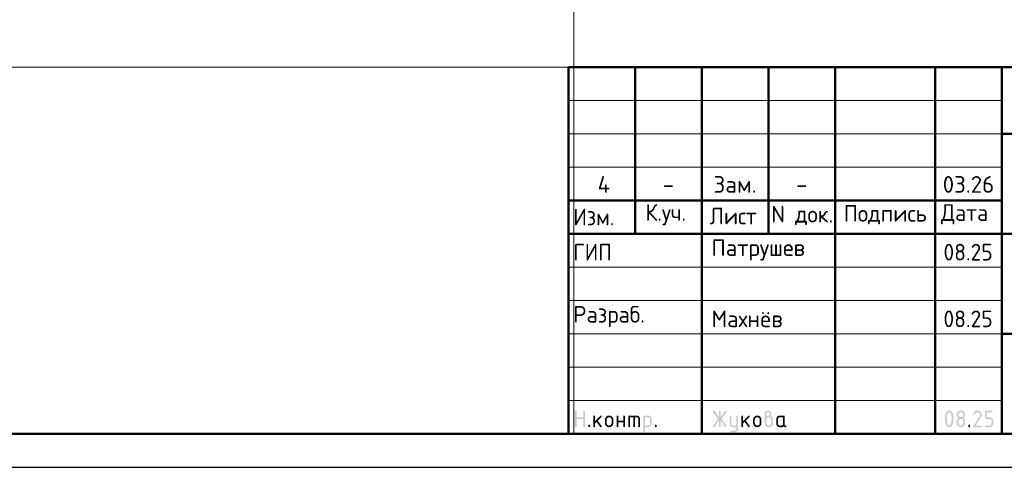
# Model space of a CAD drawing. Header units: millimetres. Extents: x 0 to 42000, y 0 to 29700.
# Tile 10 of 21: x 14771 to 29538, y 0 to 6712. Entities that reach past the tile are written whole.
import ezdxf

# ---------------------------------------------------------------- set-up
doc = ezdxf.new("R2010")
doc.units = ezdxf.units.MM
doc.layers.add('Standard', color=7, linetype='Continuous', lineweight=25)
doc.styles.add('ISOCPEUR', font='txt')

msp = doc.modelspace()

# ---------------------------------------------------------------- hatches: boundary and pattern name
at = {"layer": 'Standard', "linetype": 'Continuous', "lineweight": 25, "transparency": 33554687}
for points in [[(23099, 614), (23099, 839), (23099, 840), (23099, 842), (23099, 843), (23100, 844), (23100, 845), (23101, 846), (23101, 847), (23102, 848), (23103, 849), (23104, 850), (23105, 850), (23106, 851), (23107, 851), (23109, 851), (23110, 851), (23112, 851), (23113, 851), (23115, 851), (23116, 851), (23117, 851), (23118, 850), (23119, 850), (23120, 849), (23121, 848), (23122, 847), (23122, 846), (23123, 845), (23123, 844), (23124, 843), (23124, 842), (23124, 840), (23124, 839), (23124, 751), (23224, 751), (23224, 839), (23224, 840), (23224, 842), (23224, 843), (23225, 844), (23225, 845), (23226, 846), (23226, 847), (23227, 848), (23228, 849), (23229, 850), (23230, 850), (23231, 851), (23232, 851), (23233, 851), (23235, 851), (23236, 851), (23238, 851), (23239, 851), (23241, 851), (23242, 851), (23243, 850), (23244, 850), (23245, 849), (23246, 848), (23247, 847), (23247, 846), (23248, 845), (23248, 844), (23249, 843), (23249, 842), (23249, 840), (23249, 839), (23249, 614), (23249, 612), (23249, 611), (23249, 609), (23248, 608), (23248, 607), (23247, 606), (23247, 605), (23246, 604), (23245, 604), (23244, 603), (23243, 602), (23242, 602), (23241, 602), (23239, 601), (23238, 601), (23236, 601), (23235, 601), (23233, 601), (23232, 602), (23231, 602), (23230, 602), (23229, 603), (23228, 604), (23227, 604), (23226, 605), (23226, 606), (23225, 607), (23225, 608), (23224, 609), (23224, 611), (23224, 612), (23224, 614), (23224, 726), (23124, 726), (23124, 614), (23124, 612), (23124, 611), (23124, 609), (23123, 608), (23123, 607), (23122, 606), (23122, 605), (23121, 604), (23120, 604), (23119, 603), (23118, 602), (23117, 602), (23116, 602), (23115, 601), (23113, 601), (23112, 601), (23110, 601), (23109, 601), (23107, 602), (23106, 602), (23105, 602), (23104, 603), (23103, 604), (23102, 604), (23101, 605), (23101, 606), (23100, 607), (23100, 608), (23099, 609), (23099, 611), (23099, 612)], [(23399, 694), (23478, 773), (23478, 773), (23479, 774), (23480, 775), (23482, 775), (23483, 776), (23484, 776), (23485, 776), (23486, 776), (23488, 776), (23489, 776), (23491, 776), (23492, 775), (23493, 775), (23494, 774), (23495, 774), (23496, 773), (23497, 772), (23497, 771), (23498, 770), (23498, 769), (23499, 768), (23499, 767), (23499, 765), (23499, 764), (23499, 762), (23499, 761), (23498, 760), (23498, 759), (23497, 758), (23497, 757), (23496, 756), (23495, 755), (23440, 700), (23496, 621), (23498, 619), (23498, 617), (23499, 616), (23499, 614), (23499, 612), (23499, 611), (23499, 609), (23498, 608), (23498, 607), (23497, 606), (23497, 605), (23496, 604), (23495, 604), (23494, 603), (23493, 602), (23492, 602), (23491, 602), (23489, 601), (23488, 601), (23486, 601), (23485, 601), (23483, 602), (23482, 602), (23480, 603), (23479, 603), (23478, 604), (23477, 605), (23476, 607), (23422, 682), (23399, 659), (23399, 614), (23399, 612), (23399, 611), (23399, 609), (23398, 608), (23398, 607), (23397, 606), (23397, 605), (23396, 604), (23395, 604), (23394, 603), (23393, 602), (23392, 602), (23391, 602), (23389, 601), (23388, 601), (23386, 601), (23385, 601), (23383, 601), (23382, 602), (23381, 602), (23380, 602), (23379, 603), (23378, 604), (23377, 604), (23376, 605), (23376, 606), (23375, 607), (23375, 608), (23374, 609), (23374, 611), (23374, 612), (23374, 614), (23374, 764), (23374, 765), (23374, 767), (23374, 768), (23375, 769), (23375, 770), (23376, 771), (23376, 772), (23377, 773), (23378, 774), (23379, 774), (23380, 775), (23381, 775), (23382, 776), (23383, 776), (23385, 776), (23386, 776), (23388, 776), (23389, 776), (23391, 776), (23392, 775), (23393, 775), (23394, 774), (23395, 774), (23396, 773), (23397, 772), (23397, 771), (23398, 770), (23398, 769), (23399, 768), (23399, 767), (23399, 765), (23399, 764)], [(23749, 676), (23749, 614), (23749, 612), (23748, 611), (23748, 609), (23748, 608), (23747, 607), (23747, 606), (23746, 605), (23746, 604), (23745, 604), (23744, 603), (23743, 602), (23742, 602), (23740, 602), (23739, 601), (23738, 601), (23736, 601), (23735, 601), (23733, 601), (23732, 602), (23731, 602), (23729, 602), (23729, 603), (23728, 604), (23727, 604), (23726, 605), (23725, 606), (23725, 607), (23724, 608), (23724, 609), (23724, 611), (23724, 612), (23724, 614), (23724, 764), (23724, 765), (23724, 767), (23724, 768), (23724, 769), (23725, 770), (23725, 771), (23726, 772), (23727, 773), (23728, 774), (23729, 774), (23729, 775), (23731, 775), (23732, 776), (23733, 776), (23735, 776), (23736, 776), (23738, 776), (23739, 776), (23740, 776), (23742, 775), (23743, 775), (23744, 774), (23745, 774), (23746, 773), (23746, 772), (23747, 771), (23747, 770), (23748, 769), (23748, 768), (23748, 767), (23749, 765), (23749, 764), (23749, 701), (23823, 701), (23823, 764), (23823, 765), (23824, 767), (23824, 768), (23824, 769), (23825, 770), (23825, 771), (23826, 772), (23826, 773), (23827, 774), (23828, 774), (23829, 775), (23830, 775), (23832, 776), (23833, 776), (23834, 776), (23836, 776), (23837, 776), (23839, 776), (23840, 776), (23841, 775), (23843, 775), (23843, 774), (23844, 774), (23845, 773), (23846, 772), (23847, 771), (23847, 770), (23848, 769), (23848, 768), (23848, 767), (23848, 765), (23848, 764), (23848, 614), (23848, 612), (23848, 611), (23848, 609), (23848, 608), (23847, 607), (23847, 606), (23846, 605), (23845, 604), (23844, 604), (23843, 603), (23843, 602), (23841, 602), (23840, 602), (23839, 601), (23837, 601), (23836, 601), (23834, 601), (23833, 601), (23832, 602), (23830, 602), (23829, 602), (23828, 603), (23827, 604), (23826, 604), (23826, 605), (23825, 606), (23825, 607), (23824, 608), (23824, 609), (23824, 611), (23823, 612), (23823, 614), (23823, 676)], [(23911, 776), (24023, 776), (24026, 776), (24028, 776), (24031, 776), (24033, 775), (24036, 775), (24038, 774), (24040, 773), (24043, 773), (24045, 772), (24047, 770), (24049, 769), (24051, 768), (24053, 767), (24055, 765), (24057, 763), (24059, 762), (24061, 760), (24062, 758), (24064, 756), (24065, 754), (24067, 752), (24068, 750), (24069, 748), (24070, 745), (24071, 743), (24071, 741), (24072, 739), (24072, 736), (24073, 734), (24073, 731), (24073, 729), (24073, 726), (24073, 614), (24073, 612), (24073, 611), (24073, 609), (24073, 608), (24072, 607), (24072, 606), (24071, 605), (24070, 604), (24069, 604), (24068, 603), (24067, 602), (24066, 602), (24065, 602), (24064, 601), (24062, 601), (24061, 601), (24059, 601), (24058, 601), (24057, 602), (24055, 602), (24054, 602), (24053, 603), (24052, 604), (24051, 604), (24051, 605), (24050, 606), (24049, 607), (24049, 608), (24049, 609), (24048, 611), (24048, 612), (24048, 614), (24048, 726), (24048, 729), (24048, 731), (24047, 734), (24046, 736), (24046, 738), (24044, 740), (24043, 742), (24041, 744), (24039, 746), (24037, 747), (24035, 748), (24033, 749), (24031, 750), (24028, 751), (24026, 751), (24023, 751), (23998, 751), (23998, 614), (23998, 612), (23998, 611), (23998, 609), (23998, 608), (23997, 607), (23997, 606), (23996, 605), (23995, 604), (23995, 604), (23994, 603), (23993, 602), (23991, 602), (23990, 602), (23989, 601), (23987, 601), (23986, 601), (23984, 601), (23983, 601), (23982, 602), (23980, 602), (23979, 602), (23978, 603), (23977, 604), (23977, 604), (23976, 605), (23975, 606), (23975, 607), (23974, 608), (23974, 609), (23974, 611), (23973, 612), (23973, 614), (23973, 751), (23924, 751), (23924, 614), (23924, 612), (23923, 611), (23923, 609), (23923, 608), (23922, 607), (23922, 606), (23921, 605), (23920, 604), (23920, 604), (23919, 603), (23918, 602), (23916, 602), (23915, 602), (23914, 601), (23913, 601), (23911, 601), (23909, 601), (23908, 601), (23907, 602), (23906, 602), (23904, 602), (23903, 603), (23902, 604), (23902, 604), (23901, 605), (23900, 606), (23900, 607), (23899, 608), (23899, 609), (23899, 611), (23898, 612), (23898, 614), (23898, 764), (23898, 765), (23899, 767), (23899, 768), (23899, 769), (23900, 770), (23900, 771), (23901, 772), (23902, 773), (23902, 774), (23903, 774), (23904, 775), (23906, 775), (23907, 776), (23908, 776), (23909, 776)], [(25259, 704), (25194, 607), (25193, 605), (25192, 604), (25191, 603), (25190, 603), (25188, 602), (25187, 602), (25185, 601), (25183, 601), (25182, 601), (25180, 601), (25179, 602), (25178, 602), (25177, 603), (25176, 603), (25175, 604), (25174, 605), (25173, 605), (25173, 606), (25172, 607), (25172, 609), (25171, 610), (25171, 611), (25171, 613), (25171, 614), (25171, 616), (25172, 618), (25172, 619), (25173, 621), (25243, 726), (25173, 832), (25172, 833), (25172, 835), (25171, 837), (25171, 838), (25171, 840), (25171, 841), (25171, 843), (25172, 844), (25172, 845), (25173, 846), (25173, 847), (25174, 848), (25175, 849), (25176, 849), (25177, 850), (25178, 850), (25179, 851), (25181, 851), (25182, 851), (25184, 851), (25185, 851), (25187, 851), (25188, 851), (25189, 850), (25191, 849), (25192, 848), (25193, 847), (25194, 846), (25259, 749), (25259, 839), (25259, 840), (25259, 842), (25259, 843), (25259, 844), (25260, 845), (25260, 846), (25261, 847), (25262, 848), (25262, 849), (25263, 850), (25264, 850), (25266, 851), (25267, 851), (25268, 851), (25269, 851), (25271, 851), (25273, 851), (25274, 851), (25275, 851), (25277, 851), (25278, 850), (25279, 850), (25280, 849), (25280, 848), (25281, 847), (25282, 846), (25282, 845), (25283, 844), (25283, 843), (25283, 842), (25284, 840), (25284, 839), (25284, 749), (25348, 846), (25349, 847), (25350, 848), (25351, 849), (25353, 850), (25354, 851), (25356, 851), (25357, 851), (25359, 851), (25360, 851), (25361, 851), (25362, 851), (25363, 850), (25365, 850), (25366, 849), (25367, 848), (25367, 847), (25368, 847), (25369, 846), (25370, 845), (25370, 843), (25371, 842), (25371, 841), (25371, 840), (25371, 839), (25371, 837), (25371, 835), (25370, 833), (25369, 832), (25299, 726), (25369, 621), (25370, 619), (25371, 617), (25371, 616), (25371, 614), (25371, 613), (25371, 611), (25371, 610), (25370, 609), (25370, 608), (25369, 607), (25368, 606), (25368, 605), (25367, 604), (25366, 603), (25365, 603), (25364, 602), (25363, 602), (25361, 602), (25360, 601), (25359, 601), (25357, 601), (25356, 602), (25354, 602), (25353, 603), (25351, 603), (25350, 604), (25349, 605), (25348, 607), (25284, 704), (25284, 614), (25284, 612), (25283, 611), (25283, 609), (25283, 608), (25282, 607), (25282, 606), (25281, 605), (25280, 604), (25280, 604), (25279, 603), (25278, 602), (25277, 602), (25275, 602), (25274, 601), (25273, 601), (25271, 601), (25269, 601), (25268, 601), (25267, 602), (25266, 602), (25264, 602), (25263, 603), (25262, 604), (25262, 604), (25261, 605), (25260, 606), (25260, 607), (25259, 608), (25259, 609), (25259, 611), (25259, 612), (25259, 614)], [(25521, 576), (25521, 601), (25471, 601), (25468, 601), (25466, 602), (25463, 602), (25461, 602), (25458, 603), (25456, 603), (25454, 604), (25452, 605), (25449, 606), (25447, 607), (25445, 608), (25443, 609), (25441, 611), (25439, 612), (25437, 614), (25436, 616), (25434, 618), (25432, 620), (25431, 622), (25429, 624), (25428, 626), (25427, 628), (25426, 630), (25425, 632), (25424, 634), (25423, 637), (25422, 639), (25422, 641), (25422, 644), (25421, 646), (25421, 649), (25421, 651), (25421, 764), (25421, 765), (25421, 767), (25421, 768), (25422, 769), (25422, 770), (25423, 771), (25423, 772), (25424, 773), (25425, 774), (25426, 774), (25427, 775), (25428, 775), (25429, 776), (25431, 776), (25432, 776), (25434, 776), (25435, 776), (25437, 776), (25438, 776), (25439, 775), (25440, 775), (25441, 774), (25442, 774), (25443, 773), (25444, 772), (25444, 771), (25445, 770), (25445, 769), (25446, 768), (25446, 767), (25446, 765), (25446, 764), (25446, 651), (25446, 649), (25447, 646), (25447, 644), (25448, 642), (25449, 640), (25450, 638), (25452, 636), (25454, 634), (25455, 632), (25457, 630), (25459, 629), (25462, 628), (25464, 627), (25466, 627), (25468, 626), (25471, 626), (25521, 626), (25521, 764), (25521, 765), (25521, 767), (25521, 768), (25522, 769), (25522, 770), (25523, 771), (25523, 772), (25524, 773), (25525, 774), (25526, 774), (25527, 775), (25528, 775), (25529, 776), (25530, 776), (25532, 776), (25533, 776), (25535, 776), (25536, 776), (25538, 776), (25539, 775), (25540, 775), (25541, 774), (25542, 774), (25543, 773), (25544, 772), (25544, 771), (25545, 770), (25545, 769), (25545, 768), (25546, 767), (25546, 765), (25546, 764), (25546, 576), (25546, 574), (25546, 571), (25545, 569), (25545, 566), (25545, 564), (25544, 562), (25543, 559), (25542, 557), (25541, 555), (25540, 553), (25539, 551), (25538, 549), (25537, 547), (25535, 545), (25533, 543), (25532, 541), (25530, 539), (25528, 538), (25526, 536), (25524, 535), (25522, 533), (25520, 532), (25518, 531), (25516, 530), (25514, 529), (25511, 528), (25509, 528), (25507, 527), (25504, 527), (25502, 527), (25499, 526), (25497, 526), (25446, 526), (25445, 526), (25443, 527), (25442, 527), (25441, 527), (25440, 528), (25439, 528), (25438, 529), (25437, 529), (25436, 530), (25435, 531), (25435, 532), (25434, 533), (25434, 535), (25434, 536), (25434, 537), (25434, 539), (25434, 540), (25434, 541), (25434, 542), (25435, 544), (25435, 545), (25436, 546), (25436, 547), (25437, 548), (25438, 549), (25439, 549), (25440, 550), (25442, 550), (25443, 551), (25444, 551), (25445, 551), (25446, 551), (25496, 551), (25499, 551), (25501, 552), (25503, 552), (25506, 553), (25508, 554), (25510, 555), (25512, 557), (25514, 558), (25515, 560), (25517, 562), (25518, 564), (25519, 566), (25520, 568), (25520, 571), (25521, 573)], [(25621, 694), (25700, 773), (25700, 773), (25701, 774), (25702, 775), (25704, 775), (25705, 776), (25706, 776), (25707, 776), (25708, 776), (25710, 776), (25711, 776), (25713, 776), (25714, 775), (25715, 775), (25716, 774), (25717, 774), (25718, 773), (25719, 772), (25719, 771), (25720, 770), (25720, 769), (25721, 768), (25721, 767), (25721, 765), (25721, 764), (25721, 762), (25721, 761), (25721, 760), (25720, 759), (25720, 758), (25719, 757), (25718, 756), (25717, 755), (25662, 700), (25719, 621), (25720, 619), (25720, 617), (25721, 616), (25721, 614), (25721, 612), (25721, 611), (25721, 609), (25720, 608), (25720, 607), (25719, 606), (25719, 605), (25718, 604), (25717, 604), (25716, 603), (25715, 602), (25714, 602), (25713, 602), (25711, 601), (25710, 601), (25708, 601), (25707, 601), (25705, 602), (25704, 602), (25703, 603), (25701, 603), (25700, 604), (25699, 605), (25698, 607), (25644, 682), (25621, 659), (25621, 614), (25621, 612), (25621, 611), (25621, 609), (25620, 608), (25620, 607), (25619, 606), (25619, 605), (25618, 604), (25617, 604), (25616, 603), (25615, 602), (25614, 602), (25613, 602), (25611, 601), (25610, 601), (25608, 601), (25607, 601), (25606, 601), (25604, 602), (25603, 602), (25602, 602), (25601, 603), (25600, 604), (25599, 604), (25598, 605), (25598, 606), (25597, 607), (25597, 608), (25596, 609), (25596, 611), (25596, 612), (25596, 614), (25596, 764), (25596, 765), (25596, 767), (25596, 768), (25597, 769), (25597, 770), (25598, 771), (25598, 772), (25599, 773), (25600, 774), (25601, 774), (25602, 775), (25603, 775), (25604, 776), (25606, 776), (25607, 776), (25608, 776), (25610, 776), (25611, 776), (25613, 776), (25614, 775), (25615, 775), (25616, 774), (25617, 774), (25618, 773), (25619, 772), (25619, 771), (25620, 770), (25620, 769), (25621, 768), (25621, 767), (25621, 765), (25621, 764)], [(29137, 851), (29140, 851), (29144, 851), (29147, 851), (29150, 850), (29153, 850), (29156, 849), (29158, 848), (29161, 847), (29164, 846), (29167, 844), (29169, 843), (29172, 841), (29174, 839), (29177, 837), (29179, 835), (29181, 833), (29184, 831), (29186, 828), (29188, 826), (29189, 823), (29191, 821), (29193, 818), (29194, 816), (29195, 813), (29196, 810), (29197, 807), (29198, 804), (29198, 801), (29199, 798), (29199, 795), (29200, 792), (29200, 789), (29200, 784), (29199, 780), (29198, 775), (29197, 771), (29195, 766), (29193, 762), (29191, 757), (29188, 753), (29110, 626), (29187, 626), (29189, 626), (29190, 626), (29191, 626), (29193, 626), (29194, 625), (29195, 625), (29196, 624), (29197, 623), (29197, 622), (29198, 621), (29198, 620), (29199, 619), (29199, 618), (29199, 617), (29200, 615), (29200, 614), (29200, 612), (29199, 611), (29199, 610), (29199, 608), (29198, 607), (29198, 606), (29197, 605), (29197, 604), (29196, 604), (29195, 603), (29194, 602), (29193, 602), (29191, 602), (29190, 601), (29189, 601), (29187, 601), (29087, 601), (29086, 601), (29084, 601), (29083, 602), (29082, 602), (29081, 602), (29080, 603), (29079, 604), (29078, 604), (29077, 605), (29076, 606), (29076, 607), (29075, 608), (29075, 609), (29075, 611), (29075, 612), (29075, 614), (29075, 616), (29075, 617), (29076, 619), (29077, 621), (29168, 768), (29170, 771), (29171, 773), (29172, 776), (29173, 778), (29174, 781), (29174, 783), (29175, 786), (29175, 789), (29175, 793), (29174, 796), (29173, 800), (29172, 803), (29171, 806), (29168, 809), (29166, 813), (29164, 815), (29161, 818), (29158, 820), (29155, 822), (29152, 823), (29148, 825), (29145, 826), (29141, 826), (29137, 826), (29135, 826), (29132, 826), (29129, 825), (29127, 824), (29124, 823), (29122, 822), (29119, 820), (29117, 818), (29114, 816), (29112, 814), (29110, 812), (29107, 809), (29105, 806), (29103, 802), (29100, 799), (29098, 795), (29097, 793), (29096, 792), (29095, 791), (29094, 790), (29092, 790), (29091, 789), (29089, 789), (29087, 789), (29086, 789), (29084, 789), (29083, 789), (29082, 790), (29081, 790), (29080, 791), (29079, 791), (29078, 792), (29077, 793), (29076, 794), (29076, 795), (29075, 796), (29075, 797), (29075, 798), (29075, 800), (29075, 801), (29075, 803), (29075, 804), (29075, 805), (29076, 806), (29079, 812), (29082, 817), (29085, 822), (29088, 826), (29092, 830), (29095, 834), (29099, 837), (29103, 840), (29107, 843), (29111, 845), (29115, 847), (29119, 848), (29123, 850), (29128, 851), (29132, 851)], [(29250, 739), (29250, 839), (29250, 840), (29250, 842), (29250, 843), (29250, 844), (29251, 845), (29251, 846), (29252, 847), (29253, 848), (29253, 849), (29254, 850), (29255, 850), (29257, 851), (29258, 851), (29259, 851), (29261, 851), (29262, 851), (29349, 851), (29351, 851), (29352, 851), (29354, 851), (29355, 851), (29356, 850), (29357, 850), (29358, 849), (29359, 848), (29359, 847), (29360, 846), (29361, 845), (29361, 844), (29361, 843), (29362, 842), (29362, 840), (29362, 839), (29362, 837), (29362, 836), (29361, 834), (29361, 833), (29361, 832), (29360, 831), (29359, 830), (29359, 829), (29358, 829), (29357, 828), (29356, 827), (29355, 827), (29354, 827), (29352, 826), (29351, 826), (29349, 826), (29275, 826), (29275, 751), (29312, 751), (29315, 751), (29318, 751), (29322, 751), (29324, 750), (29327, 750), (29330, 749), (29333, 748), (29336, 747), (29339, 746), (29341, 744), (29344, 743), (29347, 741), (29349, 739), (29351, 737), (29354, 735), (29356, 733), (29358, 731), (29360, 728), (29362, 726), (29364, 723), (29366, 721), (29367, 718), (29369, 715), (29370, 713), (29371, 710), (29372, 707), (29373, 704), (29373, 701), (29374, 698), (29374, 695), (29374, 692), (29374, 689), (29374, 664), (29374, 661), (29374, 657), (29374, 654), (29373, 651), (29373, 648), (29372, 645), (29371, 643), (29370, 640), (29369, 637), (29367, 634), (29366, 632), (29364, 629), (29362, 627), (29360, 624), (29358, 622), (29356, 620), (29354, 617), (29351, 615), (29349, 613), (29346, 612), (29344, 610), (29341, 608), (29339, 607), (29336, 606), (29333, 605), (29330, 604), (29327, 603), (29324, 602), (29321, 602), (29318, 602), (29315, 601), (29312, 601), (29262, 601), (29261, 601), (29259, 601), (29258, 602), (29257, 602), (29255, 602), (29254, 603), (29253, 604), (29253, 604), (29252, 605), (29251, 606), (29251, 607), (29250, 608), (29250, 610), (29250, 611), (29250, 612), (29250, 614), (29250, 615), (29250, 617), (29250, 618), (29250, 619), (29251, 620), (29251, 621), (29252, 622), (29253, 623), (29253, 624), (29254, 625), (29255, 625), (29257, 626), (29258, 626), (29259, 626), (29261, 626), (29262, 626), (29312, 626), (29316, 626), (29319, 627), (29323, 628), (29326, 629), (29330, 630), (29333, 632), (29336, 634), (29338, 637), (29341, 640), (29343, 643), (29345, 646), (29347, 649), (29348, 653), (29349, 656), (29349, 660), (29349, 664), (29349, 689), (29349, 693), (29349, 696), (29348, 700), (29347, 703), (29345, 707), (29343, 710), (29341, 713), (29338, 715), (29336, 718), (29333, 720), (29330, 722), (29326, 724), (29323, 725), (29319, 726), (29316, 726), (29312, 726), (29262, 726), (29261, 726), (29259, 726), (29258, 727), (29257, 727), (29255, 727), (29254, 728), (29253, 729), (29253, 729), (29252, 730), (29251, 731), (29251, 732), (29250, 733), (29250, 734), (29250, 736), (29250, 737)], [(23299, 626), (23299, 628), (23299, 629), (23299, 631), (23300, 632), (23300, 633), (23301, 634), (23301, 635), (23302, 636), (23303, 637), (23304, 637), (23305, 638), (23306, 638), (23307, 638), (23309, 639), (23310, 639), (23312, 639), (23313, 639), (23314, 639), (23316, 638), (23317, 638), (23318, 638), (23319, 637), (23320, 637), (23321, 636), (23322, 635), (23322, 634), (23323, 633), (23323, 632), (23324, 631), (23324, 629), (23324, 628), (23324, 626), (23324, 614), (23324, 612), (23324, 611), (23324, 610), (23323, 608), (23323, 607), (23322, 606), (23322, 605), (23321, 604), (23320, 604), (23319, 603), (23318, 602), (23317, 602), (23316, 602), (23314, 601), (23313, 601), (23312, 601), (23310, 601), (23309, 601), (23307, 602), (23306, 602), (23305, 602), (23304, 603), (23303, 604), (23302, 604), (23301, 605), (23301, 606), (23300, 607), (23300, 608), (23299, 610), (23299, 611), (23299, 612), (23299, 614)], [(24298, 626), (24298, 628), (24298, 629), (24299, 631), (24299, 632), (24299, 633), (24300, 634), (24301, 635), (24301, 636), (24302, 637), (24303, 637), (24304, 638), (24305, 638), (24307, 638), (24308, 639), (24309, 639), (24311, 639), (24312, 639), (24314, 639), (24315, 638), (24316, 638), (24317, 638), (24318, 637), (24319, 637), (24320, 636), (24321, 635), (24322, 634), (24322, 633), (24323, 632), (24323, 631), (24323, 629), (24323, 628), (24323, 626), (24323, 614), (24323, 612), (24323, 611), (24323, 610), (24323, 608), (24322, 607), (24322, 606), (24321, 605), (24320, 604), (24319, 604), (24318, 603), (24317, 602), (24316, 602), (24315, 602), (24314, 601), (24312, 601), (24311, 601), (24309, 601), (24308, 601), (24307, 602), (24305, 602), (24304, 602), (24303, 603), (24302, 604), (24301, 604), (24301, 605), (24300, 606), (24299, 607), (24299, 608), (24299, 610), (24298, 611), (24298, 612), (24298, 614)], [(29000, 626), (29000, 628), (29000, 629), (29000, 631), (29001, 632), (29001, 633), (29002, 634), (29002, 635), (29003, 636), (29004, 637), (29005, 637), (29006, 638), (29007, 638), (29008, 638), (29009, 639), (29011, 639), (29012, 639), (29014, 639), (29015, 639), (29017, 638), (29018, 638), (29019, 638), (29020, 637), (29021, 637), (29022, 636), (29023, 635), (29023, 634), (29024, 633), (29024, 632), (29024, 631), (29025, 629), (29025, 628), (29025, 626), (29025, 614), (29025, 612), (29025, 611), (29024, 610), (29024, 608), (29024, 607), (29023, 606), (29023, 605), (29022, 604), (29021, 604), (29020, 603), (29019, 602), (29018, 602), (29017, 602), (29015, 601), (29014, 601), (29012, 601), (29011, 601), (29009, 601), (29008, 602), (29007, 602), (29006, 602), (29005, 603), (29004, 604), (29003, 604), (29002, 605), (29002, 606), (29001, 607), (29001, 608), (29000, 610), (29000, 611), (29000, 612), (29000, 614)]]:
    msp.add_hatch(color=7, dxfattribs=at).paths.add_polyline_path(points, flags=16)
h = msp.add_hatch(color=7, dxfattribs=at)
h.paths.add_polyline_path([(23549, 664), (23549, 714), (23549, 717), (23549, 720), (23549, 723), (23550, 726), (23550, 729), (23551, 732), (23552, 735), (23553, 738), (23554, 740), (23556, 743), (23557, 746), (23559, 748), (23561, 751), (23563, 753), (23565, 756), (23567, 758), (23569, 760), (23572, 762), (23574, 764), (23577, 766), (23579, 768), (23582, 769), (23584, 770), (23587, 772), (23590, 773), (23593, 774), (23596, 774), (23599, 775), (23602, 776), (23605, 776), (23608, 776), (23611, 776), (23614, 776), (23618, 776), (23621, 776), (23624, 775), (23627, 774), (23630, 774), (23633, 773), (23635, 772), (23638, 770), (23641, 769), (23643, 768), (23646, 766), (23648, 764), (23651, 762), (23653, 760), (23655, 758), (23658, 756), (23660, 753), (23662, 751), (23663, 749), (23665, 746), (23666, 743), (23668, 741), (23669, 738), (23670, 735), (23671, 732), (23672, 729), (23672, 726), (23673, 723), (23673, 720), (23674, 717), (23674, 714), (23674, 664), (23674, 660), (23673, 657), (23673, 654), (23672, 651), (23672, 648), (23671, 645), (23670, 642), (23669, 640), (23668, 637), (23666, 634), (23665, 632), (23663, 629), (23662, 627), (23660, 624), (23658, 622), (23655, 620), (23653, 617), (23651, 615), (23648, 613), (23646, 612), (23643, 610), (23641, 608), (23638, 607), (23635, 606), (23632, 605), (23629, 604), (23627, 603), (23624, 602), (23621, 602), (23617, 602), (23614, 601), (23611, 601), (23608, 601), (23605, 602), (23602, 602), (23599, 602), (23596, 603), (23593, 604), (23590, 605), (23587, 606), (23584, 607), (23582, 608), (23579, 610), (23577, 612), (23574, 613), (23572, 615), (23569, 617), (23567, 620), (23565, 622), (23563, 624), (23561, 627), (23559, 629), (23557, 632), (23556, 634), (23554, 637), (23553, 640), (23552, 642), (23551, 645), (23550, 648), (23550, 651), (23549, 654), (23549, 657), (23549, 660)], flags=16)
h.paths.add_polyline_path([(23648, 664), (23648, 714), (23648, 718), (23648, 721), (23647, 725), (23646, 728), (23644, 732), (23642, 735), (23640, 738), (23638, 740), (23635, 743), (23632, 745), (23629, 747), (23625, 749), (23622, 750), (23619, 751), (23615, 751), (23611, 751), (23607, 751), (23604, 751), (23600, 750), (23597, 749), (23594, 747), (23590, 745), (23587, 743), (23585, 740), (23582, 738), (23580, 735), (23578, 732), (23577, 728), (23575, 725), (23574, 721), (23574, 718), (23574, 714), (23574, 664), (23574, 660), (23574, 656), (23575, 653), (23577, 649), (23578, 646), (23580, 643), (23582, 640), (23585, 637), (23587, 634), (23590, 632), (23593, 630), (23597, 629), (23600, 628), (23604, 627), (23607, 626), (23611, 626), (23615, 626), (23619, 627), (23622, 628), (23625, 629), (23629, 630), (23632, 633), (23635, 635), (23638, 637), (23640, 640), (23642, 643), (23644, 646), (23646, 649), (23647, 653), (23648, 656), (23648, 660)])
h = msp.add_hatch(color=7, dxfattribs=at)
h.paths.add_polyline_path([(24123, 764), (24123, 765), (24124, 767), (24124, 768), (24124, 769), (24125, 770), (24125, 771), (24126, 772), (24127, 773), (24127, 774), (24128, 774), (24129, 775), (24130, 775), (24132, 776), (24133, 776), (24134, 776), (24136, 776), (24198, 776), (24201, 776), (24203, 776), (24206, 776), (24208, 775), (24211, 775), (24213, 774), (24215, 773), (24218, 773), (24220, 772), (24222, 770), (24224, 769), (24226, 768), (24228, 767), (24230, 765), (24232, 763), (24234, 762), (24236, 760), (24237, 758), (24239, 756), (24240, 754), (24241, 752), (24243, 750), (24244, 748), (24245, 746), (24245, 743), (24246, 741), (24247, 739), (24247, 736), (24248, 734), (24248, 731), (24248, 729), (24248, 726), (24248, 651), (24248, 649), (24248, 646), (24248, 644), (24247, 641), (24247, 639), (24246, 637), (24245, 634), (24245, 632), (24244, 630), (24243, 628), (24241, 626), (24240, 624), (24239, 622), (24237, 620), (24236, 618), (24234, 616), (24232, 614), (24230, 612), (24228, 611), (24226, 609), (24224, 608), (24222, 607), (24220, 606), (24218, 605), (24215, 604), (24213, 603), (24211, 603), (24208, 602), (24206, 602), (24203, 602), (24201, 601), (24198, 601), (24148, 601), (24148, 539), (24148, 537), (24148, 536), (24148, 535), (24148, 533), (24147, 532), (24147, 531), (24146, 530), (24145, 529), (24145, 529), (24144, 528), (24143, 528), (24141, 527), (24140, 527), (24139, 527), (24138, 526), (24136, 526), (24134, 526), (24133, 527), (24132, 527), (24130, 527), (24129, 528), (24128, 528), (24127, 529), (24127, 529), (24126, 530), (24125, 531), (24125, 532), (24124, 533), (24124, 535), (24124, 536), (24123, 537), (24123, 539)], flags=16)
h.paths.add_polyline_path([(24148, 751), (24148, 626), (24198, 626), (24201, 626), (24203, 627), (24206, 627), (24208, 628), (24210, 629), (24212, 630), (24214, 632), (24216, 634), (24218, 635), (24219, 637), (24220, 639), (24221, 642), (24222, 644), (24223, 646), (24223, 649), (24223, 651), (24223, 726), (24223, 729), (24223, 731), (24222, 734), (24221, 736), (24220, 738), (24219, 740), (24218, 742), (24216, 744), (24214, 746), (24212, 747), (24210, 748), (24208, 749), (24206, 750), (24203, 751), (24201, 751), (24198, 751)])
h = msp.add_hatch(color=7, dxfattribs=at)
h.paths.add_polyline_path([(25771, 664), (25771, 714), (25771, 717), (25771, 720), (25771, 723), (25772, 726), (25773, 729), (25773, 732), (25774, 735), (25775, 738), (25777, 740), (25778, 743), (25779, 746), (25781, 748), (25783, 751), (25785, 753), (25787, 756), (25789, 758), (25791, 760), (25794, 762), (25796, 764), (25799, 766), (25801, 768), (25804, 769), (25806, 770), (25809, 772), (25812, 773), (25815, 774), (25818, 774), (25821, 775), (25824, 776), (25827, 776), (25830, 776), (25833, 776), (25836, 776), (25840, 776), (25843, 776), (25846, 775), (25849, 774), (25852, 774), (25855, 773), (25857, 772), (25860, 770), (25863, 769), (25865, 768), (25868, 766), (25871, 764), (25873, 762), (25875, 760), (25878, 758), (25880, 756), (25882, 753), (25884, 751), (25885, 749), (25887, 746), (25889, 743), (25890, 741), (25891, 738), (25892, 735), (25893, 732), (25894, 729), (25894, 726), (25895, 723), (25895, 720), (25896, 717), (25896, 714), (25896, 664), (25896, 660), (25895, 657), (25895, 654), (25894, 651), (25894, 648), (25893, 645), (25892, 642), (25891, 640), (25890, 637), (25888, 634), (25887, 632), (25885, 629), (25884, 627), (25882, 624), (25880, 622), (25877, 620), (25875, 617), (25873, 615), (25870, 613), (25868, 612), (25865, 610), (25863, 608), (25860, 607), (25857, 606), (25854, 605), (25852, 604), (25849, 603), (25846, 602), (25843, 602), (25840, 602), (25836, 601), (25833, 601), (25830, 601), (25827, 602), (25824, 602), (25821, 602), (25818, 603), (25815, 604), (25812, 605), (25809, 606), (25806, 607), (25804, 608), (25801, 610), (25799, 612), (25796, 613), (25794, 615), (25791, 617), (25789, 620), (25787, 622), (25785, 624), (25783, 627), (25781, 629), (25779, 632), (25778, 634), (25777, 637), (25775, 640), (25774, 642), (25773, 645), (25773, 648), (25772, 651), (25771, 654), (25771, 657), (25771, 660)], flags=16)
h.paths.add_polyline_path([(25871, 664), (25871, 714), (25871, 718), (25870, 721), (25869, 725), (25868, 728), (25866, 732), (25864, 735), (25862, 738), (25860, 740), (25857, 743), (25854, 745), (25851, 747), (25848, 749), (25844, 750), (25841, 751), (25837, 751), (25833, 751), (25829, 751), (25826, 751), (25822, 750), (25819, 749), (25816, 747), (25813, 745), (25810, 743), (25807, 740), (25804, 738), (25802, 735), (25800, 732), (25799, 728), (25797, 725), (25797, 721), (25796, 718), (25796, 714), (25796, 664), (25796, 660), (25797, 656), (25797, 653), (25799, 649), (25800, 646), (25802, 643), (25804, 640), (25807, 637), (25809, 634), (25812, 632), (25815, 630), (25819, 629), (25822, 628), (25826, 627), (25829, 626), (25833, 626), (25837, 626), (25841, 627), (25844, 628), (25848, 629), (25851, 630), (25854, 633), (25857, 635), (25860, 637), (25862, 640), (25864, 643), (25866, 646), (25868, 649), (25869, 653), (25870, 656), (25871, 660)])
h = msp.add_hatch(color=7, dxfattribs=at)
h.paths.add_polyline_path([(25971, 764), (25975, 767), (25979, 769), (25982, 772), (25986, 773), (25990, 775), (25993, 775), (25997, 776), (26000, 776), (26002, 776), (26004, 777), (26006, 777), (26007, 778), (26009, 779), (26011, 781), (26013, 783), (26014, 785), (26016, 787), (26017, 789), (26018, 791), (26019, 793), (26020, 795), (26020, 797), (26021, 799), (26021, 801), (26021, 804), (26020, 806), (26020, 809), (26019, 811), (26018, 813), (26017, 815), (26015, 817), (26014, 819), (26012, 821), (26010, 822), (26008, 824), (26005, 824), (26003, 825), (26001, 826), (25998, 826), (25996, 826), (25993, 826), (25991, 826), (25988, 825), (25986, 824), (25984, 823), (25982, 822), (25980, 821), (25978, 819), (25976, 817), (25975, 815), (25973, 813), (25973, 811), (25972, 809), (25971, 806), (25971, 804), (25971, 801)])
h.paths.add_polyline_path([(26033, 771), (26037, 769), (26041, 767), (26045, 765), (26048, 762), (26052, 759), (26055, 756), (26058, 752), (26060, 748), (26063, 744), (26065, 740), (26067, 736), (26068, 732), (26069, 727), (26070, 723), (26070, 718), (26070, 714), (26070, 664), (26070, 661), (26070, 657), (26070, 654), (26069, 651), (26069, 648), (26068, 645), (26067, 642), (26066, 640), (26065, 637), (26063, 634), (26062, 632), (26060, 629), (26058, 627), (26056, 624), (26054, 622), (26052, 619), (26050, 617), (26048, 615), (26045, 613), (26043, 612), (26040, 610), (26037, 608), (26035, 607), (26032, 606), (26029, 605), (26026, 604), (26024, 603), (26021, 602), (26018, 602), (26014, 602), (26011, 601), (26008, 601), (26005, 601), (26002, 602), (25999, 602), (25996, 602), (25993, 603), (25990, 604), (25987, 605), (25984, 606), (25981, 607), (25979, 608), (25976, 610), (25973, 612), (25971, 613), (25968, 615), (25966, 617), (25964, 620), (25962, 622), (25960, 624), (25958, 627), (25956, 629), (25954, 632), (25953, 634), (25951, 637), (25950, 640), (25949, 643), (25948, 645), (25947, 648), (25947, 651), (25946, 654), (25946, 657), (25946, 661), (25946, 664), (25946, 801), (25946, 804), (25946, 806), (25946, 809), (25947, 811), (25947, 814), (25948, 816), (25948, 818), (25949, 821), (25950, 823), (25951, 825), (25953, 827), (25954, 829), (25955, 831), (25957, 833), (25958, 835), (25960, 837), (25962, 839), (25964, 840), (25966, 842), (25968, 843), (25970, 845), (25972, 846), (25974, 847), (25976, 848), (25979, 849), (25981, 849), (25983, 850), (25986, 850), (25988, 851), (25990, 851), (25993, 851), (25996, 851), (25998, 851), (26001, 851), (26003, 851), (26006, 850), (26008, 850), (26010, 849), (26013, 849), (26015, 848), (26017, 847), (26019, 846), (26021, 844), (26023, 843), (26025, 842), (26027, 840), (26029, 839), (26031, 837), (26033, 835), (26034, 833), (26036, 831), (26037, 829), (26039, 827), (26040, 825), (26041, 823), (26042, 821), (26043, 818), (26043, 816), (26044, 814), (26045, 811), (26045, 809), (26045, 806), (26045, 804), (26045, 801), (26045, 797), (26045, 792), (26044, 788), (26042, 784), (26041, 781), (26038, 777), (26036, 774)], flags=16)
h.paths.add_polyline_path([(26045, 664), (26045, 714), (26045, 718), (26045, 721), (26044, 725), (26043, 728), (26041, 732), (26039, 735), (26037, 738), (26035, 740), (26032, 743), (26029, 745), (26026, 747), (26023, 749), (26019, 750), (26016, 751), (26012, 751), (26008, 751), (26004, 751), (26001, 751), (25997, 750), (25994, 749), (25990, 747), (25987, 745), (25984, 743), (25982, 740), (25979, 738), (25977, 735), (25975, 732), (25973, 728), (25972, 725), (25971, 721), (25971, 718), (25971, 714), (25971, 664), (25971, 660), (25971, 656), (25972, 653), (25973, 649), (25975, 646), (25977, 643), (25979, 640), (25982, 637), (25984, 634), (25987, 632), (25990, 630), (25994, 629), (25997, 628), (26001, 627), (26004, 626), (26008, 626), (26012, 626), (26016, 627), (26019, 628), (26023, 629), (26026, 630), (26029, 633), (26032, 635), (26035, 637), (26037, 640), (26039, 643), (26041, 646), (26043, 649), (26044, 653), (26045, 656), (26045, 660)])
h = msp.add_hatch(color=7, dxfattribs=at)
h.paths.add_polyline_path([(26220, 751), (26170, 751), (26168, 751), (26165, 751), (26163, 750), (26161, 749), (26159, 748), (26157, 747), (26155, 746), (26153, 744), (26151, 742), (26150, 740), (26148, 738), (26147, 736), (26147, 734), (26146, 731), (26146, 729), (26146, 726), (26146, 651), (26146, 649), (26146, 646), (26147, 644), (26147, 642), (26148, 640), (26150, 638), (26151, 636), (26153, 634), (26155, 632), (26157, 630), (26159, 629), (26161, 628), (26163, 627), (26166, 627), (26168, 626), (26170, 626), (26195, 626), (26198, 626), (26200, 627), (26203, 627), (26205, 628), (26207, 629), (26209, 630), (26211, 632), (26213, 634), (26215, 635), (26216, 637), (26218, 639), (26218, 642), (26219, 644), (26220, 646), (26220, 649), (26220, 651)])
h.paths.add_polyline_path([(26270, 614), (26270, 612), (26270, 611), (26270, 609), (26270, 608), (26269, 607), (26269, 606), (26268, 605), (26267, 604), (26266, 604), (26265, 603), (26264, 602), (26263, 602), (26262, 602), (26261, 601), (26259, 601), (26258, 601), (26253, 601), (26249, 602), (26246, 603), (26242, 605), (26238, 606), (26235, 609), (26232, 611), (26229, 615), (26226, 611), (26222, 609), (26218, 606), (26214, 605), (26210, 603), (26205, 602), (26200, 601), (26195, 601), (26170, 601), (26168, 601), (26165, 602), (26163, 602), (26160, 602), (26158, 603), (26156, 603), (26153, 604), (26151, 605), (26149, 606), (26147, 607), (26145, 608), (26143, 609), (26141, 611), (26139, 612), (26137, 614), (26135, 616), (26133, 618), (26132, 619), (26130, 621), (26129, 623), (26127, 625), (26126, 628), (26125, 630), (26124, 632), (26123, 634), (26123, 636), (26122, 639), (26121, 641), (26121, 644), (26121, 646), (26121, 649), (26121, 651), (26121, 726), (26121, 729), (26121, 731), (26121, 734), (26121, 736), (26122, 739), (26123, 741), (26123, 743), (26124, 746), (26125, 748), (26126, 750), (26127, 752), (26129, 754), (26130, 756), (26132, 758), (26133, 760), (26135, 762), (26137, 763), (26139, 765), (26141, 767), (26143, 768), (26145, 769), (26147, 770), (26149, 772), (26151, 773), (26153, 773), (26156, 774), (26158, 775), (26160, 775), (26163, 776), (26165, 776), (26168, 776), (26170, 776), (26233, 776), (26234, 776), (26236, 776), (26237, 776), (26238, 775), (26239, 775), (26240, 774), (26241, 774), (26242, 773), (26243, 772), (26244, 771), (26244, 770), (26245, 769), (26245, 768), (26245, 767), (26245, 765), (26245, 764), (26245, 639), (26245, 637), (26246, 636), (26246, 634), (26246, 633), (26246, 632), (26247, 631), (26248, 630), (26248, 629), (26249, 629), (26250, 628), (26251, 627), (26252, 627), (26254, 627), (26255, 626), (26256, 626), (26258, 626), (26259, 626), (26261, 626), (26262, 626), (26263, 625), (26264, 625), (26265, 625), (26266, 624), (26267, 623), (26268, 622), (26269, 621), (26269, 620), (26270, 619), (26270, 618), (26270, 617), (26270, 615)], flags=16)
h = msp.add_hatch(color=7, dxfattribs=at)
h.paths.add_polyline_path([(28750, 726), (28750, 734), (28749, 742), (28749, 749), (28748, 756), (28747, 764), (28746, 771), (28745, 778), (28743, 785), (28742, 790), (28741, 795), (28739, 799), (28738, 803), (28736, 807), (28734, 810), (28732, 813), (28731, 816), (28729, 818), (28727, 820), (28724, 822), (28722, 824), (28720, 825), (28718, 826), (28715, 826), (28712, 826), (28710, 826), (28708, 826), (28705, 825), (28703, 824), (28701, 822), (28699, 820), (28696, 818), (28695, 816), (28693, 813), (28691, 810), (28689, 807), (28688, 803), (28686, 799), (28685, 794), (28683, 790), (28682, 785), (28680, 778), (28679, 770), (28678, 763), (28677, 756), (28676, 749), (28676, 741), (28675, 734), (28675, 726), (28675, 719), (28676, 711), (28676, 704), (28677, 696), (28678, 689), (28679, 682), (28680, 675), (28682, 668), (28683, 663), (28684, 658), (28686, 654), (28687, 650), (28689, 646), (28691, 643), (28693, 639), (28694, 637), (28696, 634), (28698, 632), (28701, 630), (28703, 629), (28705, 628), (28707, 627), (28710, 626), (28712, 626), (28715, 626), (28718, 627), (28720, 628), (28722, 629), (28724, 630), (28727, 632), (28729, 634), (28731, 637), (28732, 639), (28734, 643), (28736, 646), (28738, 650), (28739, 654), (28741, 658), (28742, 663), (28743, 668), (28745, 675), (28746, 682), (28747, 689), (28748, 696), (28749, 704), (28749, 711), (28750, 719)])
h.paths.add_polyline_path([(28775, 726), (28775, 721), (28775, 715), (28775, 710), (28774, 705), (28774, 699), (28773, 694), (28773, 689), (28772, 685), (28771, 680), (28771, 675), (28770, 671), (28769, 666), (28768, 662), (28766, 657), (28765, 653), (28764, 649), (28762, 643), (28760, 638), (28757, 633), (28755, 628), (28752, 624), (28749, 620), (28746, 616), (28743, 613), (28740, 610), (28736, 608), (28733, 606), (28729, 604), (28725, 603), (28721, 602), (28717, 601), (28712, 601), (28708, 601), (28704, 602), (28700, 603), (28696, 604), (28692, 606), (28689, 608), (28685, 610), (28682, 613), (28679, 616), (28676, 620), (28673, 624), (28670, 628), (28668, 632), (28665, 638), (28663, 643), (28661, 649), (28660, 653), (28658, 657), (28657, 661), (28656, 666), (28655, 670), (28654, 675), (28654, 680), (28653, 684), (28652, 689), (28652, 694), (28651, 699), (28651, 705), (28650, 710), (28650, 715), (28650, 721), (28650, 726), (28650, 732), (28650, 737), (28650, 743), (28651, 748), (28651, 753), (28652, 758), (28652, 763), (28653, 768), (28654, 773), (28654, 778), (28655, 782), (28656, 787), (28657, 791), (28658, 795), (28660, 800), (28661, 804), (28663, 810), (28665, 815), (28668, 820), (28670, 825), (28673, 829), (28676, 833), (28679, 836), (28682, 839), (28685, 842), (28689, 845), (28692, 847), (28696, 848), (28700, 850), (28704, 851), (28708, 851), (28712, 851), (28717, 851), (28721, 851), (28725, 850), (28729, 848), (28733, 847), (28736, 845), (28740, 842), (28743, 839), (28746, 836), (28749, 833), (28752, 829), (28755, 824), (28757, 820), (28760, 815), (28762, 810), (28764, 804), (28765, 799), (28766, 795), (28768, 791), (28769, 787), (28770, 782), (28771, 777), (28771, 773), (28772, 768), (28773, 763), (28773, 758), (28774, 753), (28774, 748), (28775, 743), (28775, 737), (28775, 732)], flags=16)
h = msp.add_hatch(color=7, dxfattribs=at)
h.paths.add_polyline_path([(28887, 626), (28891, 626), (28895, 627), (28898, 628), (28902, 629), (28905, 630), (28908, 632), (28911, 634), (28914, 637), (28917, 640), (28919, 643), (28921, 646), (28922, 649), (28923, 653), (28924, 656), (28925, 660), (28925, 664), (28925, 689), (28925, 693), (28924, 696), (28923, 700), (28922, 703), (28921, 707), (28919, 710), (28916, 713), (28914, 715), (28911, 718), (28908, 720), (28905, 722), (28902, 724), (28898, 725), (28895, 726), (28891, 726), (28887, 726), (28883, 726), (28880, 726), (28876, 725), (28873, 724), (28870, 722), (28867, 720), (28864, 718), (28861, 715), (28858, 713), (28856, 710), (28854, 707), (28853, 703), (28851, 700), (28851, 696), (28850, 693), (28850, 689), (28850, 664), (28850, 660), (28851, 656), (28851, 653), (28853, 649), (28854, 646), (28856, 643), (28858, 640), (28861, 637), (28864, 634), (28867, 632), (28870, 630), (28873, 629), (28876, 628), (28880, 627), (28883, 626)])
h.paths.add_polyline_path([(28887, 601), (28884, 601), (28881, 602), (28878, 602), (28875, 602), (28872, 603), (28869, 604), (28866, 605), (28863, 606), (28861, 607), (28858, 608), (28855, 610), (28853, 612), (28850, 613), (28848, 615), (28845, 617), (28843, 620), (28841, 622), (28839, 624), (28837, 627), (28835, 629), (28834, 632), (28832, 634), (28831, 637), (28830, 640), (28828, 643), (28828, 645), (28827, 648), (28826, 651), (28826, 654), (28825, 657), (28825, 661), (28825, 664), (28825, 689), (28825, 693), (28825, 696), (28826, 700), (28827, 704), (28827, 707), (28828, 710), (28830, 714), (28831, 717), (28833, 720), (28835, 723), (28837, 726), (28839, 729), (28841, 731), (28844, 734), (28847, 736), (28850, 739), (28847, 741), (28844, 744), (28841, 746), (28839, 749), (28837, 752), (28835, 755), (28833, 758), (28831, 761), (28830, 764), (28828, 767), (28827, 771), (28827, 774), (28826, 778), (28825, 781), (28825, 785), (28825, 789), (28825, 792), (28825, 795), (28826, 798), (28826, 801), (28827, 804), (28828, 807), (28828, 810), (28830, 813), (28831, 816), (28832, 818), (28834, 821), (28835, 823), (28837, 826), (28839, 828), (28841, 831), (28843, 833), (28845, 835), (28848, 837), (28850, 839), (28853, 841), (28855, 843), (28858, 844), (28861, 846), (28863, 847), (28866, 848), (28869, 849), (28872, 850), (28875, 850), (28878, 851), (28881, 851), (28884, 851), (28887, 851), (28891, 851), (28894, 851), (28897, 851), (28900, 850), (28903, 850), (28906, 849), (28909, 848), (28911, 847), (28914, 846), (28917, 844), (28919, 843), (28922, 841), (28924, 839), (28927, 837), (28929, 835), (28932, 833), (28934, 831), (28936, 828), (28938, 826), (28939, 823), (28941, 821), (28943, 818), (28944, 816), (28945, 813), (28946, 810), (28947, 807), (28948, 804), (28949, 801), (28949, 798), (28949, 795), (28950, 792), (28950, 789), (28950, 785), (28949, 781), (28949, 778), (28948, 774), (28947, 771), (28946, 767), (28945, 764), (28943, 761), (28942, 758), (28940, 755), (28938, 752), (28936, 749), (28933, 746), (28931, 744), (28928, 741), (28925, 739), (28929, 735), (28933, 732), (28937, 728), (28939, 724), (28942, 719), (28944, 715), (28946, 710), (28947, 705), (28948, 704), (28948, 702), (28948, 701), (28948, 699), (28949, 697), (28949, 695), (28949, 692), (28949, 690), (28949, 687), (28949, 684), (28950, 681), (28950, 678), (28950, 675), (28950, 671), (28950, 668), (28950, 664), (28950, 661), (28949, 657), (28949, 654), (28949, 651), (28948, 648), (28947, 645), (28946, 643), (28945, 640), (28944, 637), (28943, 634), (28941, 632), (28939, 629), (28938, 627), (28936, 624), (28934, 622), (28932, 620), (28929, 617), (28927, 615), (28924, 613), (28922, 612), (28919, 610), (28917, 608), (28914, 607), (28911, 606), (28909, 605), (28906, 604), (28903, 603), (28900, 602), (28897, 602), (28894, 602), (28891, 601)], flags=16)
h.paths.add_polyline_path([(28887, 751), (28891, 751), (28895, 752), (28898, 753), (28902, 754), (28905, 755), (28908, 757), (28911, 759), (28914, 762), (28917, 765), (28919, 768), (28921, 771), (28922, 774), (28923, 778), (28924, 781), (28925, 785), (28925, 789), (28925, 793), (28924, 796), (28923, 800), (28922, 803), (28921, 806), (28919, 809), (28916, 812), (28914, 815), (28911, 818), (28908, 820), (28905, 822), (28902, 823), (28898, 825), (28895, 826), (28891, 826), (28887, 826), (28883, 826), (28880, 826), (28876, 825), (28873, 823), (28870, 822), (28867, 820), (28864, 818), (28861, 815), (28858, 813), (28856, 810), (28854, 807), (28853, 803), (28851, 800), (28851, 796), (28850, 793), (28850, 789), (28850, 785), (28851, 781), (28851, 778), (28853, 774), (28854, 771), (28856, 768), (28858, 765), (28861, 762), (28864, 759), (28867, 757), (28870, 755), (28873, 754), (28876, 753), (28880, 752), (28883, 751)])

# ---------------------------------------------------------------- linework, layer by layer
at = {"layer": 'Standard', "color": 7, "linetype": 'Continuous', "lineweight": 50, "transparency": 33554687}
for p, q in [((23000, 500), (23000, 6000)), ((23000, 6000), (41500, 6000)), ((24000, 3500), (24000, 6000)), ((25000, 500), (25000, 6000)), ((26000, 3500), (26000, 6000)), ((27000, 500), (27000, 6000)), ((28500, 500), (28500, 6000)), ((29500, 500), (29500, 6000)), ((29500, 5000), (41500, 5000)), ((23000, 4000), (29500, 4000)), ((23000, 4000), (29500, 4000)), ((23000, 3500), (29500, 3500)), ((23000, 3500), (29500, 3500)), ((29500, 3500), (41500, 3500)), ((29500, 2000), (41500, 2000))]:
    msp.add_line(p, q, dxfattribs=at)
at = {"layer": 'Standard', "color": 7, "linetype": 'Continuous', "lineweight": 13, "transparency": 33554687}
for p, q in [((23000, 5500), (29500, 5500)), ((23000, 5000), (29500, 5000)), ((23000, 4500), (29500, 4500)), ((23000, 3000), (29500, 3000)), ((23000, 2500), (29500, 2500)), ((23000, 2500), (29500, 2500)), ((23000, 2000), (29500, 2000)), ((23000, 2000), (29500, 2000)), ((23000, 1500), (29500, 1500)), ((23000, 1000), (29500, 1000))]:
    msp.add_line(p, q, dxfattribs=at)
at = {"layer": 'Standard', "color": 7, "linetype": 'Continuous', "lineweight": 25, "transparency": 33554687}
msp.add_line((23000, 500), (41500, 500), dxfattribs=at)
msp.add_line((23000, 500), (41500, 500), dxfattribs=at)
msp.add_line((23000, 500), (41500, 500), dxfattribs=at)
msp.add_lwpolyline([(0, 0), (42000, 0), (42000, 29700), (0, 29700), (0, 0)], close=True, dxfattribs=at)
at = {"layer": 'Standard', "color": 7, "linetype": 'Continuous', "lineweight": 50, "transparency": 33554687}
msp.add_lwpolyline([(2000, 29200), (41500, 29200), (41500, 500), (2000, 500), (2000, 29200)], close=True, dxfattribs=at)
at = {"layer": 'Standard', "color": 7, "linetype": 'Continuous', "lineweight": 13, "transparency": 33554687}
for points in [[(41500, 29200), (2000, 29200), (2000, 6000), (41500, 6000), (41500, 29200)], [(2000, 16381), (2000, 500), (23082, 500), (23082, 16381), (2000, 16381)]]:
    msp.add_lwpolyline(points, dxfattribs=at)
at = {"layer": 'Standard', "color": 7, "linetype": 'Continuous', "lineweight": 25, "transparency": 33554687}
msp.add_lwpolyline([(41500, 6000), (23000, 6000), (23000, 500), (41500, 500), (41500, 6000)], dxfattribs=at)

# ---------------------------------------------------------------- texts
at = {"layer": 'Standard', "color": 7, "linetype": 'Continuous', "lineweight": 13, "transparency": 33554687, "char_height": 250, "style": 'ISOCPEUR'}
for s, insert, width, attachment_point in [('\\A1;{\\fISOCPEUR|i0|b0;\\H250.000000;\\W1.000000;\\C7;4}\\P', (23438, 4242), 300, 4), ('\\A1;{\\fISOCPEUR|i0|b0;\\H250.000000;\\W1.000000;\\C7;Зам.}\\P', (25500, 4242), 778.73, 5), ('\\A1;{\\fISOCPEUR|i0|b0;\\H250.000000;\\W1.000000;\\C7;03.26}\\P', (29000, 4242), 892.42, 5), ('\\A1;{\\fISOCPEUR|i0|b0;\\H250.000000;\\W1.000000;\\C7;-}\\P', (24500, 4242), 272.22, 5), ('\\A1;{\\fISOCPEUR|i0|b0;\\H250.000000;\\W1.000000;\\C7;-}\\P', (26500, 4242), 272.22, 5)]:
    msp.add_mtext(s, dxfattribs=dict(at, insert=insert, width=width, attachment_point=attachment_point))
at = {"layer": 'Standard', "color": 7, "linetype": 'Continuous', "lineweight": 25, "transparency": 33554687, "char_height": 250, "attachment_point": 7, "style": 'ISOCPEUR'}
for s, insert, width in [('\\W0.93;Изм.', (23074, 3628), 752.88), ('\\W0.93;К.уч.', (24156, 3628), 816.01), ('\\W0.94;Лист', (25119, 3643), 866.93), ('\\W0.95;N док.', (26043, 3631), 1068.13), ('\\W0.96;Подпись', (27129, 3643), 1344.28), ('\\W0.94;Дата', (28588, 3643), 967.74), ('\\W0.92;ГИП', (23074, 3101), 689.6), ('\\W0.97;Патрушев', (25146, 3101), 1670.19), ('\\W0.94;08.25', (28625, 3101), 891.68), ('\\W0.96;Разраб.', (23074, 2101), 1306.55), ('\\W0.96;Махнёв', (25146, 2101), 1243.9), ('\\W0.94;08.25', (28625, 2101), 891.68)]:
    msp.add_mtext(s, dxfattribs=dict(at, insert=insert, width=width))

doc.saveas('drawing.dxf')
